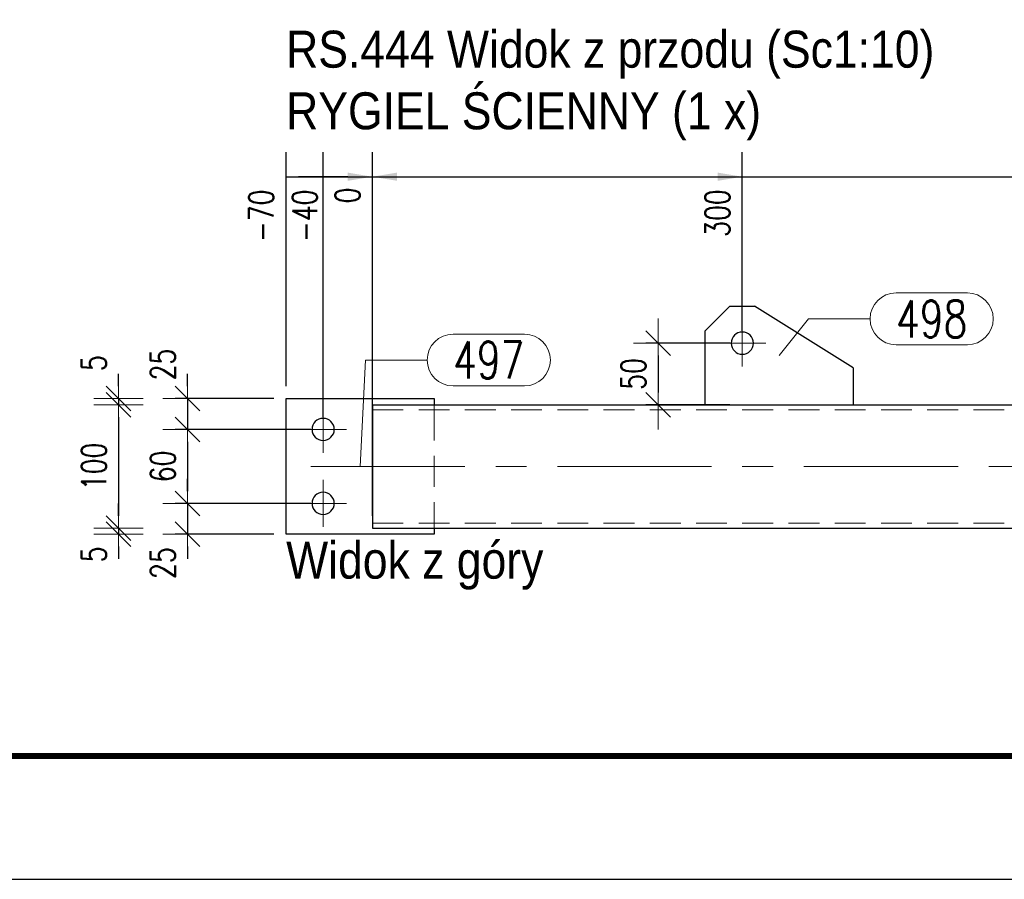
# Model space of a CAD drawing. Header units: millimetres. Extents: x -876 to 136, y 14938 to 15607.
# Tile 2 of 46: x -705 to -625, y 14938 to 15008. Entities that reach past the tile are written whole.
import ezdxf

# ---------------------------------------------------------------- set-up
doc = ezdxf.new("R2010")
doc.units = ezdxf.units.MM
doc.header["$LTSCALE"] = 10
doc.linetypes.add('HIDDEN', pattern=[0.375, 0.25, -0.125])
doc.linetypes.add('MITTE', pattern=[2, 1.25, -0.25, 0.25, -0.25])
doc.layers.get('Defpoints').update_dxf_attribs({"color": 1})
doc.layers.add('_FORMATKA', color=8, linetype='Continuous', plot=False)
for name, color, linetype, lineweight in [('_RAMKA', 7, 'Continuous', 35), ('PS_Bolt', 4, 'Continuous', 13), ('PS_DIM', 4, 'Continuous', 13), ('PS_Hidden', 2, 'HIDDEN', 9), ('PS_Mid', 5, 'MITTE', 15), ('PS_Pos', 1, 'Continuous', 15), ('PS_Shape', 161, 'Continuous', 30), ('PS_SOLID', 7, 'Continuous', 30), ('PS_TEXT', 3, 'Continuous', 18)]:
    doc.layers.add(name, color=color, linetype=linetype, lineweight=lineweight)
doc.styles.add('gil', font='txt', dxfattribs={"width": 0.9})
doc.styles.add('simplex', font='simplex.shx', dxfattribs={"width": 0.75})
doc.dimstyles.new('1_10_GŁ_DS1-LS10', dxfattribs={"dimtxt": 2, "dimasz": 2, "dimexe": 2, "dimexo": 1, "dimgap": 1, "dimtad": 1, "dimjust": 4, "dimdec": 0, "dimlfac": 10, "dimtxsty": 'simplex', "dimblk1": 'NONE', "dimsah": 1, "dimcen": 2, "dimclrd": 256, "dimclre": 256, "dimclrt": 3, "dimadec": 1, "dimazin": 0, "dimtfac": 1, "dimtdec": 0, "dimtmove": 2, "dimatfit": 3, "dimfxl": 1, "dimarcsym": 0})
doc.dimstyles.new('1_10_PRZ', dxfattribs={"dimtxt": 2, "dimasz": 1, "dimexe": 2, "dimexo": 5, "dimgap": 1, "dimtad": 1, "dimdec": 0, "dimlfac": 10, "dimtxsty": 'simplex', "dimblk": 'dimznak', "dimcen": 2, "dimse1": 1, "dimse2": 1, "dimclrt": 3, "dimadec": 1, "dimazin": 0, "dimtfac": 1, "dimtdec": 0, "dimtix": 1, "dimtmove": 2, "dimatfit": 3, "dimldrblk": 'dim-grot', "dimfxl": 1, "dimarcsym": 0})
doc.dimstyles.new('1_10_SC', dxfattribs={"dimtxt": 2, "dimasz": 1, "dimexe": 1, "dimexo": 1, "dimgap": 1, "dimtad": 1, "dimdec": 0, "dimlfac": 10, "dimtxsty": 'simplex', "dimblk": 'dimznak', "dimcen": 2, "dimclrd": 256, "dimclre": 256, "dimclrt": 3, "dimadec": 1, "dimazin": 0, "dimtfac": 1, "dimtdec": 0, "dimtix": 1, "dimtmove": 2, "dimatfit": 3, "dimldrblk": 'dim-grot', "dimfxl": 1, "dimarcsym": 0})

# ---------------------------------------------------------------- blocks, each defined once
blk = doc.blocks.new('*D134')
at = {"layer": 'Defpoints', "color": 0, "transparency": 16777216}
for p in [(-676.621, 14994.766), (-683.621, 14976.766), (-676.621, 14966.266)]:
    blk.add_point(p, dxfattribs=at)
at = {"layer": 'PS_DIM', "lineweight": -2, "transparency": 16777216}
for p, q in [((-683.621, 14977.766), (-683.621, 14996.766)), ((-676.621, 14967.266), (-676.621, 14996.766)), ((-683.621, 14994.766), (-678.621, 14994.766))]:
    blk.add_line(p, q, dxfattribs=at)
at = {"layer": 'PS_DIM', "transparency": 16777216}
blk.add_solid([(-678.621, 14995.099), (-678.621, 14994.433), (-676.621, 14994.766)], dxfattribs=at)
at = {"layer": 'PS_DIM', "color": 3, "transparency": 16777216, "insert": (-685.641, 14991.603), "char_height": 2, "attachment_point": 5, "rotation": 90, "style": 'simplex'}
blk.add_mtext('-70', dxfattribs=at)
blk = doc.blocks.new('_None')
blk = doc.blocks.new('*D135')
at = {"layer": 'Defpoints', "color": 0, "transparency": 16777216}
for p in [(-676.621, 14994.766), (-680.621, 14974.266), (-676.621, 14966.266)]:
    blk.add_point(p, dxfattribs=at)
at = {"layer": 'PS_DIM', "lineweight": -2, "transparency": 16777216}
for p, q in [((-680.621, 14975.266), (-680.621, 14996.766)), ((-676.621, 14967.266), (-676.621, 14996.766)), ((-680.621, 14994.766), (-682.621, 14994.766)), ((-680.621, 14994.766), (-676.621, 14994.766)), ((-674.621, 14994.766), (-672.621, 14994.766))]:
    blk.add_line(p, q, dxfattribs=at)
at = {"layer": 'PS_DIM', "transparency": 16777216}
blk.add_solid([(-674.621, 14995.099), (-674.621, 14994.433), (-676.621, 14994.766)], dxfattribs=at)
at = {"layer": 'PS_DIM', "color": 3, "transparency": 16777216, "insert": (-682.111, 14991.603), "char_height": 2, "attachment_point": 5, "rotation": 90, "style": 'simplex'}
blk.add_mtext('-40', dxfattribs=at)
blk = doc.blocks.new('*D136')
at = {"layer": 'Defpoints', "color": 0, "transparency": 16777216}
for p in [(-676.621, 14994.766), (-676.621, 14976.266), (-676.621, 14966.266)]:
    blk.add_point(p, dxfattribs=at)
at = {"layer": 'PS_DIM', "lineweight": -2, "transparency": 16777216}
for p, q in [((-676.621, 14977.266), (-676.621, 14996.766)), ((-676.621, 14967.266), (-676.621, 14996.766)), ((-678.621, 14994.766), (-680.621, 14994.766)), ((-676.621, 14994.766), (-674.621, 14994.766))]:
    blk.add_line(p, q, dxfattribs=at)
at = {"layer": 'PS_DIM', "transparency": 16777216}
blk.add_solid([(-678.621, 14995.099), (-678.621, 14994.433), (-676.621, 14994.766)], dxfattribs=at)
at = {"layer": 'PS_DIM', "color": 3, "transparency": 16777216, "insert": (-678.641, 14993.246), "char_height": 2, "attachment_point": 5, "rotation": 90, "style": 'simplex'}
blk.add_mtext('0', dxfattribs=at)
blk = doc.blocks.new('*D137')
at = {"layer": 'Defpoints', "color": 0, "transparency": 16777216}
for p in [(-646.621, 14994.766), (-646.621, 14981.266), (-676.621, 14966.266)]:
    blk.add_point(p, dxfattribs=at)
at = {"layer": 'PS_DIM', "lineweight": -2, "transparency": 16777216}
for p, q in [((-676.621, 14967.266), (-676.621, 14996.766)), ((-646.621, 14982.266), (-646.621, 14996.766)), ((-676.621, 14994.766), (-648.621, 14994.766))]:
    blk.add_line(p, q, dxfattribs=at)
at = {"layer": 'PS_DIM', "transparency": 16777216}
blk.add_solid([(-648.621, 14995.099), (-648.621, 14994.433), (-646.621, 14994.766)], dxfattribs=at)
at = {"layer": 'PS_DIM', "color": 3, "transparency": 16777216, "insert": (-648.641, 14991.817), "char_height": 2, "attachment_point": 5, "rotation": 90, "style": 'simplex'}
blk.add_mtext('300', dxfattribs=at)
blk = doc.blocks.new('*D138')
at = {"layer": 'Defpoints', "color": 0, "transparency": 16777216}
for p in [(-578.621, 14994.766), (-578.621, 14981.266), (-676.621, 14966.266)]:
    blk.add_point(p, dxfattribs=at)
at = {"layer": 'PS_DIM', "lineweight": -2, "transparency": 16777216}
for p, q in [((-676.621, 14967.266), (-676.621, 14996.766)), ((-578.621, 14982.266), (-578.621, 14996.766)), ((-676.621, 14994.766), (-580.621, 14994.766))]:
    blk.add_line(p, q, dxfattribs=at)
at = {"layer": 'PS_DIM', "transparency": 16777216}
blk.add_solid([(-580.621, 14995.099), (-580.621, 14994.433), (-578.621, 14994.766)], dxfattribs=at)
at = {"layer": 'PS_DIM', "color": 3, "transparency": 16777216, "insert": (-580.641, 14991.103), "char_height": 2, "attachment_point": 5, "rotation": 90, "style": 'simplex'}
blk.add_mtext('5500', dxfattribs=at)
blk = doc.blocks.new('*D139')
at = {"layer": 'Defpoints', "color": 0, "transparency": 16777216}
for p in [(-544.621, 14994.766), (-544.621, 14974.266), (-676.621, 14966.266)]:
    blk.add_point(p, dxfattribs=at)
at = {"layer": 'PS_DIM', "lineweight": -2, "transparency": 16777216}
for p, q in [((-676.621, 14967.266), (-676.621, 14996.766)), ((-544.621, 14975.266), (-544.621, 14996.766)), ((-676.621, 14994.766), (-546.621, 14994.766))]:
    blk.add_line(p, q, dxfattribs=at)
at = {"layer": 'PS_DIM', "transparency": 16777216}
blk.add_solid([(-546.621, 14995.099), (-546.621, 14994.433), (-544.621, 14994.766)], dxfattribs=at)
at = {"layer": 'PS_DIM', "color": 3, "transparency": 16777216, "insert": (-546.641, 14991.103), "char_height": 2, "attachment_point": 5, "rotation": 90, "style": 'simplex'}
blk.add_mtext('5840', dxfattribs=at)
blk = doc.blocks.new('*D140')
at = {"layer": 'Defpoints', "color": 0, "transparency": 16777216}
for p in [(-541.621, 14994.766), (-541.621, 14976.766), (-676.621, 14966.266)]:
    blk.add_point(p, dxfattribs=at)
at = {"layer": 'PS_DIM', "lineweight": -2, "transparency": 16777216}
for p, q in [((-676.621, 14967.266), (-676.621, 14996.766)), ((-541.621, 14977.766), (-541.621, 14996.766)), ((-676.621, 14994.766), (-543.621, 14994.766))]:
    blk.add_line(p, q, dxfattribs=at)
at = {"layer": 'PS_DIM', "transparency": 16777216}
blk.add_solid([(-543.621, 14995.099), (-543.621, 14994.433), (-541.621, 14994.766)], dxfattribs=at)
at = {"layer": 'PS_DIM', "color": 3, "transparency": 16777216, "insert": (-543.641, 14991.103), "char_height": 2, "attachment_point": 5, "rotation": 90, "style": 'simplex'}
blk.add_mtext('5870', dxfattribs=at)
blk = doc.blocks.new('dimznak')
at = {"color": 0}
for points in [[(0, 2), (0, -2)], [(-2, 0), (2, 0)]]:
    blk.add_lwpolyline(points, dxfattribs=at)
at = {"color": 2}
blk.add_lwpolyline([(1, 1), (-1, -1)], dxfattribs=at)
blk = doc.blocks.new('*D141')
at = {"layer": 'Defpoints', "color": 0, "transparency": 16777216}
for p in [(-646.621, 14981.266), (-653.452, 14976.266), (-646.621, 14976.266)]:
    blk.add_point(p, dxfattribs=at)
at = {"layer": 'PS_DIM', "lineweight": -2, "transparency": 16777216}
for p, q in [((-647.621, 14981.266), (-654.452, 14981.266)), ((-653.452, 14980.266), (-653.452, 14977.266)), ((-647.621, 14976.266), (-654.452, 14976.266))]:
    blk.add_line(p, q, dxfattribs=at)
for p, rotation in [((-653.452, 14981.266), 90), ((-653.452, 14976.266), 270)]:
    blk.add_blockref('dimznak', p, dxfattribs=dict(at, rotation=rotation))
at = {"layer": 'PS_DIM', "color": 3, "transparency": 16777216, "insert": (-655.452, 14978.766), "char_height": 2, "attachment_point": 5, "rotation": 90, "style": 'simplex'}
blk.add_mtext('50', dxfattribs=at)
blk = doc.blocks.new('dim-grot')
blk.add_hatch(color=256).paths.add_polyline_path([(0, 0), (-2, 0.5), (-2, -0.5)])
blk.add_lwpolyline([(0, 0), (-2, 0.5), (-2, -0.5), (0, 0)])
blk = doc.blocks.new('*D142')
at = {"layer": 'Defpoints', "color": 0, "transparency": 16777216}
for p in [(-683.621, 14976.766), (-691.621, 14974.266), (-680.621, 14974.266)]:
    blk.add_point(p, dxfattribs=at)
at = {"layer": 'PS_DIM', "lineweight": -2, "transparency": 16777216}
for p, q in [((-691.621, 14977.766), (-691.621, 14978.766)), ((-684.621, 14976.766), (-692.621, 14976.766)), ((-691.621, 14976.766), (-691.621, 14974.266)), ((-681.621, 14974.266), (-692.621, 14974.266)), ((-691.621, 14973.266), (-691.621, 14972.266))]:
    blk.add_line(p, q, dxfattribs=at)
for p, rotation in [((-691.621, 14976.766), 270), ((-691.621, 14974.266), 90)]:
    blk.add_blockref('dimznak', p, dxfattribs=dict(at, rotation=rotation))
at = {"layer": 'PS_DIM', "color": 3, "transparency": 16777216, "insert": (-693.621, 14979.533), "char_height": 2, "attachment_point": 5, "rotation": 90, "style": 'simplex'}
blk.add_mtext('25', dxfattribs=at)
blk = doc.blocks.new('*D143')
at = {"layer": 'Defpoints', "color": 0, "transparency": 16777216}
for p in [(-680.621, 14974.266), (-691.621, 14968.266), (-680.621, 14968.266)]:
    blk.add_point(p, dxfattribs=at)
at = {"layer": 'PS_DIM', "lineweight": -2, "transparency": 16777216}
for p, q in [((-681.621, 14974.266), (-692.621, 14974.266)), ((-691.621, 14973.266), (-691.621, 14969.266)), ((-681.621, 14968.266), (-692.621, 14968.266))]:
    blk.add_line(p, q, dxfattribs=at)
for p, rotation in [((-691.621, 14974.266), 90), ((-691.621, 14968.266), 270)]:
    blk.add_blockref('dimznak', p, dxfattribs=dict(at, rotation=rotation))
at = {"layer": 'PS_DIM', "color": 3, "transparency": 16777216, "insert": (-693.621, 14971.266), "char_height": 2, "attachment_point": 5, "rotation": 90, "style": 'simplex'}
blk.add_mtext('60', dxfattribs=at)
blk = doc.blocks.new('*D144')
at = {"layer": 'Defpoints', "color": 0, "transparency": 16777216}
for p in [(-680.621, 14968.266), (-691.621, 14965.766), (-683.621, 14965.766)]:
    blk.add_point(p, dxfattribs=at)
at = {"layer": 'PS_DIM', "lineweight": -2, "transparency": 16777216}
for p, q in [((-691.621, 14969.266), (-691.621, 14970.266)), ((-681.621, 14968.266), (-692.621, 14968.266)), ((-691.621, 14968.266), (-691.621, 14965.766)), ((-684.621, 14965.766), (-692.621, 14965.766)), ((-691.621, 14964.766), (-691.621, 14963.766))]:
    blk.add_line(p, q, dxfattribs=at)
for p, rotation in [((-691.621, 14968.266), 270), ((-691.621, 14965.766), 90)]:
    blk.add_blockref('dimznak', p, dxfattribs=dict(at, rotation=rotation))
at = {"layer": 'PS_DIM', "color": 3, "transparency": 16777216, "insert": (-693.621, 14963.421), "char_height": 2, "attachment_point": 5, "rotation": 90, "style": 'simplex'}
blk.add_mtext('25', dxfattribs=at)
blk = doc.blocks.new('*D145')
at = {"layer": 'Defpoints', "color": 0, "transparency": 16777216}
for p in [(-671.621, 14976.766), (-697.216, 14976.266), (-676.621, 14976.266)]:
    blk.add_point(p, dxfattribs=at)
at = {"layer": 'PS_DIM', "color": 0, "lineweight": -2, "transparency": 16777216}
for p, q in [((-697.216, 14977.766), (-697.216, 14978.766)), ((-697.216, 14976.766), (-697.216, 14976.266)), ((-697.216, 14975.266), (-697.216, 14974.266))]:
    blk.add_line(p, q, dxfattribs=at)
for p, rotation in [((-697.216, 14976.766), 270), ((-697.216, 14976.266), 90)]:
    blk.add_blockref('dimznak', p, dxfattribs=dict(at, rotation=rotation))
at = {"layer": 'PS_DIM', "color": 3, "transparency": 16777216, "insert": (-699.216, 14979.642), "char_height": 2, "attachment_point": 5, "rotation": 90, "style": 'simplex'}
blk.add_mtext('5', dxfattribs=at)
blk = doc.blocks.new('*D146')
at = {"layer": 'Defpoints', "color": 0, "transparency": 16777216}
for p in [(-676.621, 14976.266), (-697.216, 14966.266), (-669.55, 14966.266)]:
    blk.add_point(p, dxfattribs=at)
at = {"layer": 'PS_DIM', "color": 0, "lineweight": -2, "transparency": 16777216}
blk.add_line((-697.216, 14975.266), (-697.216, 14967.266), dxfattribs=at)
for p, rotation in [((-697.216, 14976.266), 90), ((-697.216, 14966.266), 270)]:
    blk.add_blockref('dimznak', p, dxfattribs=dict(at, rotation=rotation))
at = {"layer": 'PS_DIM', "color": 3, "transparency": 16777216, "insert": (-699.216, 14971.266), "char_height": 2, "attachment_point": 5, "rotation": 90, "style": 'simplex'}
blk.add_mtext('100', dxfattribs=at)
blk = doc.blocks.new('*D147')
at = {"layer": 'Defpoints', "color": 0, "transparency": 16777216}
for p in [(-669.55, 14966.266), (-697.216, 14965.766), (-671.621, 14965.766)]:
    blk.add_point(p, dxfattribs=at)
at = {"layer": 'PS_DIM', "color": 0, "lineweight": -2, "transparency": 16777216}
for p, q in [((-697.216, 14967.266), (-697.216, 14968.266)), ((-697.216, 14966.266), (-697.216, 14965.766)), ((-697.216, 14964.766), (-697.216, 14963.766))]:
    blk.add_line(p, q, dxfattribs=at)
for p, rotation in [((-697.216, 14966.266), 270), ((-697.216, 14965.766), 90)]:
    blk.add_blockref('dimznak', p, dxfattribs=dict(at, rotation=rotation))
at = {"layer": 'PS_DIM', "color": 3, "transparency": 16777216, "insert": (-699.216, 14964.128), "char_height": 2, "attachment_point": 5, "rotation": 90, "style": 'simplex'}
blk.add_mtext('5', dxfattribs=at)
blk = doc.blocks.new('*U444')
at = {"layer": '_FORMATKA', "lineweight": -3}
blk.add_lwpolyline([(-1000, 0), (0, 0), (0, 594), (-1000, 594)], close=True, dxfattribs=at)
at = {"layer": '_RAMKA', "lineweight": -3, "const_width": 0.5}
blk.add_lwpolyline([(-970, 10), (-10, 10), (-10, 584), (-970, 584)], close=True, dxfattribs=at)
blk = doc.blocks.new('*X616')
at = {"color": 3, "style": 'gil', "width": 0.9}
for s, p in [('RS.444 Widok z przodu (Sc1:10)', (-683.621, 15003.611)), ('RYGIEL ŚCIENNY (1 x)', (-683.621, 14998.611))]:
    blk.add_text(s, height=3, dxfattribs=at).set_placement(p)
blk = doc.blocks.new('*X618')
at = {"color": 4, "linetype": 'Continuous'}
blk.add_line((-680.621, 14974.266), (-680.621, 14974.266), dxfattribs=at)
blk.add_line((-680.621, 14974.266), (-680.621, 14974.266), dxfattribs=at)
blk.add_line((-680.621, 14974.266), (-680.621, 14974.266), dxfattribs=at)
blk.add_line((-680.621, 14974.266), (-680.621, 14974.266), dxfattribs=at)
blk.add_line((-680.621, 14974.266), (-680.621, 14974.266), dxfattribs=at)
blk = doc.blocks.new('*X619')
at = {"color": 4, "linetype": 'Continuous'}
blk.add_line((-680.621, 14968.266), (-680.621, 14968.266), dxfattribs=at)
blk.add_line((-680.621, 14968.266), (-680.621, 14968.266), dxfattribs=at)
blk.add_line((-680.621, 14968.266), (-680.621, 14968.266), dxfattribs=at)
blk.add_line((-680.621, 14968.266), (-680.621, 14968.266), dxfattribs=at)
blk.add_line((-680.621, 14968.266), (-680.621, 14968.266), dxfattribs=at)
blk = doc.blocks.new('*X625')
at = {"layer": 'PS_Hidden', "color": 2, "linetype": 'HIDDEN'}
for p, q in [((-676.621, 14975.866), (-613.621, 14975.866)), ((-671.621, 14976.266), (-671.621, 14975.866)), ((-671.621, 14975.866), (-671.621, 14966.666)), ((-676.621, 14966.666), (-613.621, 14966.666)), ((-671.621, 14966.666), (-671.621, 14966.266))]:
    blk.add_line(p, q, dxfattribs=at)
at = {"layer": 'PS_Mid', "color": 5, "linetype": 'MITTE'}
for p, q in [((-646.621, 14983.166), (-646.621, 14979.366)), ((-644.721, 14981.266), (-648.521, 14981.266)), ((-680.621, 14976.166), (-680.621, 14972.366)), ((-678.721, 14974.266), (-682.521, 14974.266)), ((-681.621, 14971.266), (-613.621, 14971.266)), ((-680.621, 14970.166), (-680.621, 14966.366)), ((-678.721, 14968.266), (-682.521, 14968.266))]:
    blk.add_line(p, q, dxfattribs=at)
at = {"layer": 'PS_SOLID', "color": 7, "linetype": 'Continuous'}
for p, q in [((-647.621, 14984.266), (-649.621, 14982.266)), ((-647.621, 14984.266), (-645.621, 14984.266)), ((-637.621, 14979.266), (-645.621, 14984.266)), ((-649.621, 14976.266), (-649.621, 14982.266)), ((-637.621, 14979.266), (-637.621, 14976.266)), ((-683.621, 14976.766), (-671.621, 14976.766)), ((-683.621, 14965.766), (-683.621, 14976.766)), ((-671.621, 14976.766), (-671.621, 14976.266)), ((-676.621, 14976.266), (-676.621, 14966.266)), ((-676.621, 14976.266), (-613.621, 14976.266)), ((-676.621, 14966.266), (-613.621, 14966.266)), ((-671.621, 14966.266), (-671.621, 14965.766)), ((-671.621, 14965.766), (-683.621, 14965.766))]:
    blk.add_line(p, q, dxfattribs=at)
at = {"layer": 'PS_SOLID', "color": 7, "extrusion": (0, 0, -1)}
for centre in [(646.621, 14981.266), (680.621, 14974.266), (680.621, 14968.266)]:
    blk.add_circle(centre, 0.9, dxfattribs=at)
blk = doc.blocks.new('*X627')
at = {"color": 1}
for p, q in [((-634.154, 14985.337), (-628.369, 14985.337)), ((-643.621, 14980.266), (-641.254, 14983.237)), ((-641.254, 14983.237), (-636.254, 14983.237)), ((-634.154, 14981.137), (-628.369, 14981.137))]:
    blk.add_line(p, q, dxfattribs=at)
for centre, start, end in [((-634.154, 14983.237), 90, 270), ((-628.369, 14983.237), 270, 90)]:
    blk.add_arc(centre, 2.1, start, end, dxfattribs=at)
at = {"color": 30, "style": 'simplex', "width": 0.75}
blk.add_text('498', height=3, dxfattribs=at).set_placement((-634.154, 14981.737))
blk = doc.blocks.new('*X630')
at = {"color": 1}
for p, q in [((-670.078, 14981.994), (-664.292, 14981.994)), ((-677.621, 14971.266), (-677.178, 14979.894)), ((-677.178, 14979.894), (-672.178, 14979.894)), ((-670.078, 14977.794), (-664.292, 14977.794))]:
    blk.add_line(p, q, dxfattribs=at)
for centre, start, end in [((-670.078, 14979.894), 90, 270), ((-664.292, 14979.894), 270, 90)]:
    blk.add_arc(centre, 2.1, start, end, dxfattribs=at)
at = {"color": 30, "style": 'simplex', "width": 0.75}
blk.add_text('497', height=3, dxfattribs=at).set_placement((-670.078, 14978.394))
blk = doc.blocks.new('*X631')
at = {"color": 3, "style": 'gil', "width": 0.9}
blk.add_text('Widok z góry', height=3, dxfattribs=at).set_placement((-683.621, 14962.163))

msp = doc.modelspace()

# ---------------------------------------------------------------- block references
at = {"layer": 'PS_Bolt', "color": 4}
for name in ['*X618', '*X619']:
    msp.add_blockref(name, (0, 0), dxfattribs=at)
at = {"layer": 'PS_DIM'}
msp.add_blockref('*U444', (130.263, 14937.774), dxfattribs=at)
at = {"layer": 'PS_Pos'}
for name in ['*X627', '*X630']:
    msp.add_blockref(name, (0, 0), dxfattribs=at)
at = {"layer": 'PS_Shape', "color": 20}
msp.add_blockref('*X625', (0, 0), dxfattribs=at)
at = {"layer": 'PS_TEXT'}
for name in ['*X616', '*X631']:
    msp.add_blockref(name, (0, 0), dxfattribs=at)

# ---------------------------------------------------------------- dimensions: what is measured, and where the dimension line sits
at = {"layer": 'PS_DIM'}
for base, p1, p2, text, picture, middle in [((-676.621, 14994.766), (-683.621, 14976.766), (-676.621, 14966.266), '-70', '*D134', (-685.641, 14991.603)), ((-676.621, 14994.766), (-680.621, 14974.266), (-676.621, 14966.266), '-40', '*D135', (-682.111, 14991.603)), ((-676.621, 14994.766), (-676.621, 14976.266), (-676.621, 14966.266), '0', '*D136', (-678.641, 14993.246)), ((-578.621, 14994.766), (-676.621, 14966.266), (-578.621, 14981.266), '5500', '*D138', (-580.641, 14991.103)), ((-544.621, 14994.766), (-676.621, 14966.266), (-544.621, 14974.266), '5840', '*D139', (-546.641, 14991.103)), ((-541.621, 14994.766), (-676.621, 14966.266), (-541.621, 14976.766), '5870', '*D140', (-543.641, 14991.103))]:
    dim = msp.add_linear_dim(base=base, p1=p1, p2=p2, text=text, dimstyle='1_10_GŁ_DS1-LS10', dxfattribs=at)
    dim.commit()
    dim.dimension.update_dxf_attribs({"geometry": picture, "text_midpoint": middle, "dimtype": 128, "text_rotation": 90})
dim = msp.add_linear_dim(base=(-646.621, 14994.766), p1=(-676.621, 14966.266), p2=(-646.621, 14981.266), dimstyle='1_10_GŁ_DS1-LS10', dxfattribs=at)
dim.commit()
dim.dimension.update_dxf_attribs({"geometry": '*D137', "text_midpoint": (-648.641, 14991.817), "dimtype": 128, "text_rotation": 90})
for base, p1, p2, dimstyle, picture, middle in [((-653.452, 14976.266), (-646.621, 14981.266), (-646.621, 14976.266), '1_10_SC', '*D141', (-655.452, 14978.766)), ((-697.216, 14966.266), (-676.621, 14976.266), (-669.55, 14966.266), '1_10_PRZ', '*D146', (-699.216, 14971.266)), ((-691.621, 14968.266), (-680.621, 14974.266), (-680.621, 14968.266), '1_10_SC', '*D143', (-693.621, 14971.266))]:
    dim = msp.add_linear_dim(base=base, p1=p1, p2=p2, angle=90, dimstyle=dimstyle, dxfattribs=at)
    dim.commit()
    dim.dimension.update_dxf_attribs({"geometry": picture, "text_midpoint": middle})
for base, p1, p2, dimstyle, picture, middle in [((-691.621, 14974.266), (-683.621, 14976.766), (-680.621, 14974.266), '1_10_SC', '*D142', (-693.621, 14979.533)), ((-697.216, 14976.266), (-671.621, 14976.766), (-676.621, 14976.266), '1_10_PRZ', '*D145', (-699.216, 14979.642)), ((-691.621, 14965.766), (-680.621, 14968.266), (-683.621, 14965.766), '1_10_SC', '*D144', (-693.621, 14963.421)), ((-697.216, 14965.766), (-669.55, 14966.266), (-671.621, 14965.766), '1_10_PRZ', '*D147', (-699.216, 14964.128))]:
    dim = msp.add_linear_dim(base=base, p1=p1, p2=p2, angle=90, dimstyle=dimstyle, dxfattribs=at)
    dim.commit()
    dim.dimension.update_dxf_attribs({"geometry": picture, "text_midpoint": middle, "dimtype": 128})

doc.saveas('drawing.dxf')
